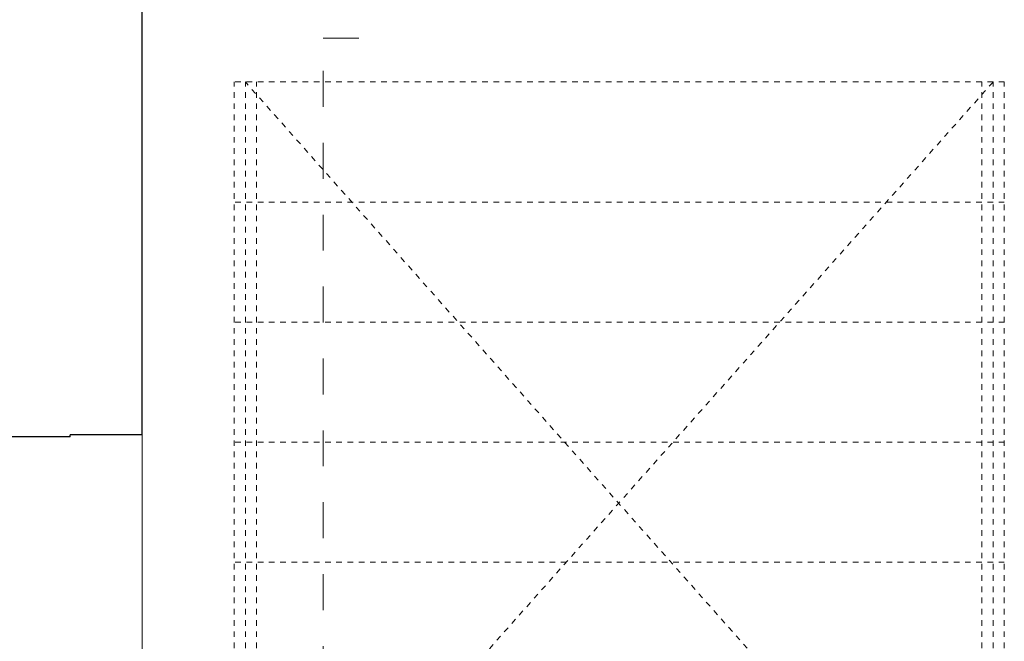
# Model space of a CAD drawing. Header units: inches. Extents: x -515158 to -470211, y -1887 to 84268.
# Tile 51 of 102: x -497964 to -493578, y 34898 to 37665. Entities that reach past the tile are written whole.
import ezdxf

# ---------------------------------------------------------------- set-up
doc = ezdxf.new("R2010")
doc.units = ezdxf.units.IN
doc.header["$MEASUREMENT"] = 0
doc.linetypes.add('Hidden Line', pattern=[50, 25, -25])
doc.linetypes.add('Przerywana', pattern=[320, 160, -160])
for name, color, linetype, lineweight in [('#podkład', 252, 'Continuous', 9), ('Arch opisy_Nr_Pióra__21', 252, 'Continuous', 9), ('INWENT. DRZWI_Nr_Pióra__21', 252, 'Continuous', 9), ('INWENT.ŚCIANY_Nr_Pióra__1', 252, 'Continuous', 25), ('INWENT.ŚCIANY_Nr_Pióra__21', 252, 'Continuous', 9)]:
    doc.layers.add(name, color=color, linetype=linetype, lineweight=lineweight)

# ---------------------------------------------------------------- blocks, each defined once
blk = doc.blocks.new('parter')
at = {"layer": 'Arch opisy_Nr_Pióra__21', "color": 252, "linetype": 'Przerywana'}
for p, q in [((-496612.6, 37583.2), (-496350.4, 37583.2)), ((-496612.6, 33757.1), (-496612.6, 37583.2))]:
    blk.add_line(p, q, dxfattribs=at)
at = {"layer": 'INWENT. DRZWI_Nr_Pióra__21', "color": 252, "linetype": 'Hidden Line'}
for p, q in [((-497008.3, 33667.6), (-497008.3, 37387.6)), ((-493578.3, 37387.6), (-497008.3, 37387.6)), ((-496968.3, 33632.6), (-493628.3, 37387.6)), ((-493628.3, 33632.6), (-496958.3, 37387.6)), ((-496958.3, 33667.6), (-496958.3, 37387.6)), ((-496908.3, 33667.6), (-496908.3, 37387.6)), ((-493678.3, 33667.6), (-493678.3, 37387.6)), ((-493628.3, 33667.6), (-493628.3, 37387.6)), ((-493578.3, 33667.6), (-493578.3, 37387.6)), ((-493578.3, 36853.3), (-497008.3, 36853.3)), ((-493578.3, 36319.1), (-497008.3, 36319.1)), ((-493578.3, 35784.8), (-497008.3, 35784.8)), ((-493578.3, 35250.5), (-497008.3, 35250.5))]:
    blk.add_line(p, q, dxfattribs=at)
at = {"layer": 'INWENT.ŚCIANY_Nr_Pióra__1', "color": 252, "linetype": 'Continuous'}
for p, q in [((-497418.3, 35817.6), (-497418.3, 44437.6)), ((-497738.3, 35807.6), (-498038.3, 35807.6)), ((-497738.3, 35807.6), (-497738.3, 35817.6)), ((-497418.3, 35817.6), (-497738.3, 35817.6))]:
    blk.add_line(p, q, dxfattribs=at)
at = {"layer": 'INWENT.ŚCIANY_Nr_Pióra__21', "color": 252, "linetype": 'Continuous'}
blk.add_line((-497418.3, 34327.6), (-497418.3, 35817.6), dxfattribs=at)

msp = doc.modelspace()

# ---------------------------------------------------------------- block references
at = {"layer": '#podkład'}
msp.add_blockref('parter', (0, 0), dxfattribs=at)

doc.saveas('drawing.dxf')
